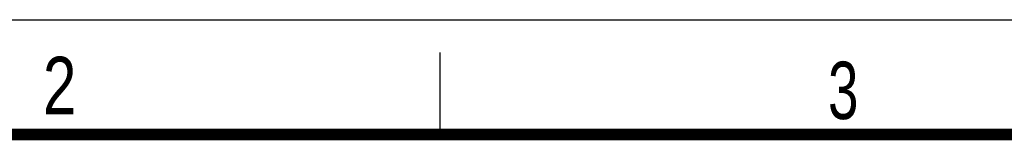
# Model space of a CAD drawing. Header units: millimetres. Extents: x 0 to 210, y 0 to 297.
# Tile 87 of 88: x 79 to 139, y 290 to 297. Entities that reach past the tile are written whole.
import ezdxf

# ---------------------------------------------------------------- set-up
doc = ezdxf.new("R2010")
doc.units = ezdxf.units.MM
doc.header["$LTSCALE"] = 19.36
doc.layers.get('0').update_dxf_attribs({"linetype": 'CONTINUOUS'})
doc.styles.add('TEXTSTYLE_2', font='txt', dxfattribs={"width": 0.75})

msp = doc.modelspace()

# ---------------------------------------------------------------- linework, layer by layer
at = {"color": 2, "linetype": 'CONTINUOUS'}
for p, q in [((0, 297), (210, 297)), ((105, 290), (105, 295))]:
    msp.add_line(p, q, dxfattribs=at)
at = {"color": 7, "linetype": 'CONTINUOUS', "const_width": 0.7}
msp.add_lwpolyline([(7, 290), (203, 290)], dxfattribs=at)

# ---------------------------------------------------------------- texts
at = {"color": 5, "linetype": 'CONTINUOUS', "style": 'TEXTSTYLE_2'}
for s, width, p in [('2', 0.785714, (80.7314, 291.2396)), ('3', 0.714286, (128.6839, 290.9429))]:
    msp.add_text(s, height=3.5, dxfattribs=dict(at, width=width)).set_placement(p)

doc.saveas('drawing.dxf')
